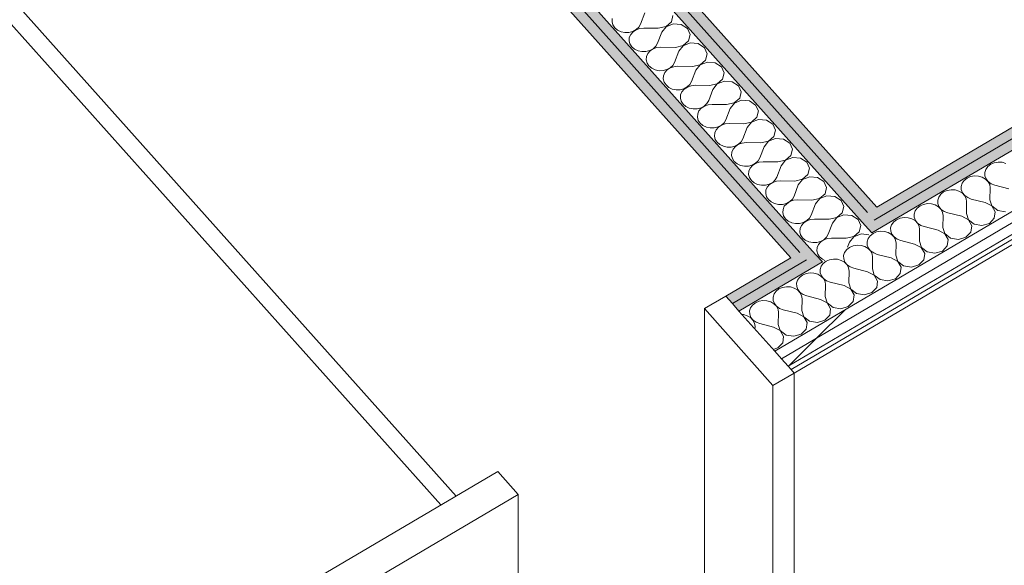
# Model space of a CAD drawing. Header units: millimetres. Extents: x -36631 to 27388, y -24993 to 6945.
# Tile 172 of 256: x 3291 to 4491, y -13480 to -12815. Entities that reach past the tile are written whole.
import ezdxf

# ---------------------------------------------------------------- set-up
doc = ezdxf.new("R2010")
doc.units = ezdxf.units.MM
doc.header["$MEASUREMENT"] = 0
doc.linetypes.add('Wipeout_Contour', pattern=[1000, 0, -1000])
for name, color, linetype in [('Nuevo_08_E_Envans secs', 7, 'Continuous'), ('Nuevo_14_PAV_Soft Light Grey 0554', 7, 'Continuous'), ('Nuevo_Puertas Archicad', 7, 'Continuous')]:
    doc.layers.add(name, color=color, linetype=linetype)
for name, color, linetype, lineweight in [('Nuevo_08_E_Envans secs_Pluma_Nº__1', 7, 'Continuous', 5), ('Nuevo_08_E_Envans secs_Pluma_Nº__47', 7, 'Continuous', 20), ('Nuevo_14_PAV_Soft Light Grey 0554_Pluma_Nº__89', 7, 'Continuous', 5), ('Nuevo_Puertas Archicad_Pluma_Nº__1', 7, 'Continuous', 5)]:
    doc.layers.add(name, color=color, linetype=linetype, lineweight=lineweight)
for name, color, linetype, lineweight, true_color in [('Nuevo_08_E_Envans secs_Pluma_Nº__102', 7, 'Continuous', 5, 0xcccccc), ('Nuevo_08_E_Envans secs_Pluma_Nº__171', 171, 'Continuous', 13, 0xaaaaff), ('Nuevo_08_E_Envans secs_Pluma_Nº__177', 7, 'Continuous', 15, 0xf7e046), ('Nuevo_08_E_Envans secs_Pluma_Nº__79', 7, 'Continuous', 5, 0xaaffd5), ('Nuevo_Puertas Archicad_Pluma_Nº__3', 7, 'Continuous', 5, 0xa4a4a4)]:
    doc.layers.add(name, color=color, linetype=linetype, lineweight=lineweight, true_color=true_color)
pattern_1 = [(45, (0, 0), (-183.8478, 183.8478), [195, -65]), (45, (7e-14, 183.85), (-183.8478, 183.8478), [195, -65])]

# ---------------------------------------------------------------- blocks, each defined once
blk = doc.blocks.new('*X159')
at = {"layer": 'Nuevo_08_E_Envans secs_Pluma_Nº__102', "color": 254, "linetype": 'Continuous', "lineweight": 5, "true_color": 0xcccccc}
for p, q in [((4471.2, -12993.7), (4468.8, -12997.2)), ((4474.8, -12991), (4471.2, -12993.7)), ((4479.1, -12989.1), (4474.8, -12991)), ((4483.8, -12988.3), (4479.1, -12989.1)), ((4488.7, -12988.5), (4483.8, -12988.3)), ((4493.3, -12989.9), (4488.7, -12988.5)), ((4450.4, -13006), (4446.1, -13007.9)), ((4455.2, -13005.2), (4450.4, -13006)), ((4460.1, -13005.4), (4455.2, -13005.2)), ((4464.6, -13006.8), (4460.1, -13005.4)), ((4468.6, -13009.1), (4464.6, -13006.8)), ((4468.8, -12997.2), (4467.6, -13001)), ((4467.6, -13001), (4467.7, -13005)), ((4467.7, -13005), (4469.1, -13008.8)), ((4440.1, -13014), (4438.9, -13017.9)), ((4438.9, -13017.9), (4439, -13021.9)), ((4442.6, -13010.6), (4440.1, -13014)), ((4446.1, -13007.9), (4442.6, -13010.6)), ((4471.7, -13012.2), (4468.6, -13009.1)), ((4469.1, -13008.8), (4471.8, -13012.1)), ((4473.6, -13015.8), (4471.7, -13012.2)), ((4471.8, -13012.1), (4475.5, -13014.7)), ((4474.2, -13019.8), (4473.6, -13015.8)), ((4475.5, -13014.7), (4479.9, -13016.4)), ((4496.8, -13020.7), (4479.9, -13016.4)), ((4411.5, -13030.9), (4410.2, -13034.8)), ((4413.9, -13027.5), (4411.5, -13030.9)), ((4417.4, -13024.7), (4413.9, -13027.5)), ((4421.8, -13022.9), (4417.4, -13024.7)), ((4426.5, -13022), (4421.8, -13022.9)), ((4431.4, -13022.3), (4426.5, -13022)), ((4436, -13023.6), (4431.4, -13022.3)), ((4440, -13025.9), (4436, -13023.6)), ((4439, -13021.9), (4440.5, -13025.7)), ((4443, -13029), (4440, -13025.9)), ((4440.5, -13025.7), (4443.1, -13029)), ((4444.9, -13032.7), (4443, -13029)), ((4443.1, -13029), (4446.8, -13031.6)), ((4446.8, -13031.6), (4451.2, -13033.3)), ((4473.9, -13034.2), (4474.2, -13019.8)), ((4388.8, -13041.6), (4385.3, -13044.4)), ((4393.1, -13039.8), (4388.8, -13041.6)), ((4397.9, -13038.9), (4393.1, -13039.8)), ((4402.7, -13039.2), (4397.9, -13038.9)), ((4407.3, -13040.5), (4402.7, -13039.2)), ((4411.3, -13042.8), (4407.3, -13040.5)), ((4410.2, -13034.8), (4410.4, -13038.7)), ((4410.4, -13038.7), (4411.8, -13042.5)), ((4414.4, -13045.9), (4411.3, -13042.8)), ((4411.8, -13042.5), (4414.5, -13045.9)), ((4445.5, -13036.7), (4444.9, -13032.7)), ((4445.2, -13051), (4445.5, -13036.7)), ((4468.1, -13037.5), (4451.2, -13033.3)), ((4476.2, -13041.8), (4468.1, -13037.5)), ((4473.9, -13034.2), (4476.3, -13041.8)), ((4480.3, -13049), (4476.2, -13041.8)), ((4476.3, -13041.8), (4483.4, -13047.2)), ((4382.8, -13047.8), (4381.6, -13051.7)), ((4381.6, -13051.7), (4381.7, -13055.6)), ((4381.7, -13055.6), (4383.1, -13059.4)), ((4385.3, -13044.4), (4382.8, -13047.8)), ((4416.2, -13049.6), (4414.4, -13045.9)), ((4414.5, -13045.9), (4418.2, -13048.5)), ((4416.8, -13053.5), (4416.2, -13049.6)), ((4416.5, -13067.9), (4416.8, -13053.5)), ((4418.2, -13048.5), (4422.6, -13050.2)), ((4439.5, -13054.4), (4422.6, -13050.2)), ((4447.6, -13058.7), (4439.5, -13054.4)), ((4445.2, -13051), (4447.7, -13058.7)), ((4479.2, -13056.8), (4480.3, -13049)), ((4483.4, -13047.2), (4492.8, -13048.8)), ((4354.1, -13064.7), (4352.9, -13068.5)), ((4356.6, -13061.3), (4354.1, -13064.7)), ((4360.1, -13058.5), (4356.6, -13061.3)), ((4364.4, -13056.6), (4360.1, -13058.5)), ((4369.2, -13055.8), (4364.4, -13056.6)), ((4374.1, -13056.1), (4369.2, -13055.8)), ((4378.7, -13057.4), (4374.1, -13056.1)), ((4382.6, -13059.7), (4378.7, -13057.4)), ((4385.7, -13062.8), (4382.6, -13059.7)), ((4383.1, -13059.4), (4385.8, -13062.7)), ((4387.6, -13066.5), (4385.7, -13062.8)), ((4385.8, -13062.7), (4389.5, -13065.4)), ((4388.2, -13070.4), (4387.6, -13066.5)), ((4389.5, -13065.4), (4393.9, -13067)), ((4410.8, -13071.3), (4393.9, -13067)), ((4451.7, -13065.8), (4447.6, -13058.7)), ((4447.7, -13058.7), (4454.7, -13064.1)), ((4450.6, -13073.7), (4451.7, -13065.8)), ((4454.7, -13064.1), (4464.2, -13065.6)), ((4464.2, -13065.6), (4473.2, -13063)), ((4473.2, -13063), (4479.2, -13056.8)), ((4327.9, -13078.1), (4325.5, -13081.6)), ((4331.5, -13075.4), (4327.9, -13078.1)), ((4335.8, -13073.5), (4331.5, -13075.4)), ((4340.5, -13072.7), (4335.8, -13073.5)), ((4345.4, -13073), (4340.5, -13072.7)), ((4350, -13074.3), (4345.4, -13073)), ((4354, -13076.6), (4350, -13074.3)), ((4352.9, -13068.5), (4353, -13072.5)), ((4353, -13072.5), (4354.5, -13076.3)), ((4357, -13079.7), (4354, -13076.6)), ((4354.5, -13076.3), (4357.2, -13079.6)), ((4358.9, -13083.4), (4357, -13079.7)), ((4357.2, -13079.6), (4360.8, -13082.2)), ((4387.9, -13084.8), (4388.2, -13070.4)), ((4418.9, -13075.6), (4410.8, -13071.3)), ((4416.5, -13067.9), (4419, -13075.5)), ((4423, -13082.7), (4418.9, -13075.6)), ((4419, -13075.5), (4426, -13080.9)), ((4444.6, -13079.8), (4450.6, -13073.7)), ((4307.1, -13090.4), (4302.8, -13092.3)), ((4311.9, -13089.6), (4307.1, -13090.4)), ((4316.8, -13089.8), (4311.9, -13089.6)), ((4321.4, -13091.2), (4316.8, -13089.8)), ((4325.3, -13093.5), (4321.4, -13091.2)), ((4325.5, -13081.6), (4324.3, -13085.4)), ((4324.3, -13085.4), (4324.4, -13089.4)), ((4324.4, -13089.4), (4325.8, -13093.2)), ((4359.5, -13087.3), (4358.9, -13083.4)), ((4359.2, -13101.7), (4359.5, -13087.3)), ((4360.8, -13082.2), (4365.3, -13083.9)), ((4382.1, -13088.2), (4365.3, -13083.9)), ((4390.2, -13092.5), (4382.1, -13088.2)), ((4387.9, -13084.8), (4390.4, -13092.4)), ((4415.9, -13096.7), (4421.9, -13090.5)), ((4421.9, -13090.5), (4423, -13082.7)), ((4426, -13080.9), (4435.5, -13082.5)), ((4435.5, -13082.5), (4444.6, -13079.8)), ((4296.8, -13098.5), (4295.6, -13102.3)), ((4295.6, -13102.3), (4295.7, -13106.3)), ((4299.3, -13095), (4296.8, -13098.5)), ((4302.8, -13092.3), (4299.3, -13095)), ((4328.4, -13096.6), (4325.3, -13093.5)), ((4325.8, -13093.2), (4328.5, -13096.5)), ((4330.3, -13100.2), (4328.4, -13096.6)), ((4328.5, -13096.5), (4332.2, -13099.1)), ((4330.9, -13104.2), (4330.3, -13100.2)), ((4332.2, -13099.1), (4336.6, -13100.8)), ((4353.5, -13105.1), (4336.6, -13100.8)), ((4359.2, -13101.7), (4361.7, -13109.3)), ((4394.4, -13099.6), (4390.2, -13092.5)), ((4390.4, -13092.4), (4397.4, -13097.8)), ((4393.3, -13107.4), (4394.4, -13099.6)), ((4397.4, -13097.8), (4406.8, -13099.4)), ((4406.8, -13099.4), (4415.9, -13096.7)), ((4268.2, -13115.3), (4266.9, -13119.2)), ((4270.6, -13111.9), (4268.2, -13115.3)), ((4274.1, -13109.2), (4270.6, -13111.9)), ((4278.5, -13107.3), (4274.1, -13109.2)), ((4283.2, -13106.5), (4278.5, -13107.3)), ((4288.1, -13106.7), (4283.2, -13106.5)), ((4292.7, -13108.1), (4288.1, -13106.7)), ((4296.7, -13110.4), (4292.7, -13108.1)), ((4295.7, -13106.3), (4297.2, -13110.1)), ((4299.7, -13113.5), (4296.7, -13110.4)), ((4297.2, -13110.1), (4299.8, -13113.4)), ((4301.6, -13117.1), (4299.7, -13113.5)), ((4299.8, -13113.4), (4303.5, -13116)), ((4330.6, -13118.6), (4330.9, -13104.2)), ((4361.6, -13109.4), (4353.5, -13105.1)), ((4365.7, -13116.5), (4361.6, -13109.4)), ((4361.7, -13109.3), (4368.7, -13114.7)), ((4368.7, -13114.7), (4378.2, -13116.3)), ((4378.2, -13116.3), (4387.3, -13113.6)), ((4387.3, -13113.6), (4393.3, -13107.4)), ((4245.5, -13126), (4242, -13128.8)), ((4249.8, -13124.2), (4245.5, -13126)), ((4254.6, -13123.3), (4249.8, -13124.2)), ((4259.4, -13123.6), (4254.6, -13123.3)), ((4264, -13124.9), (4259.4, -13123.6)), ((4268, -13127.2), (4264, -13124.9)), ((4266.9, -13119.2), (4267.1, -13123.2)), ((4267.1, -13123.2), (4268.5, -13127)), ((4271.1, -13130.3), (4268, -13127.2)), ((4268.5, -13127), (4271.2, -13130.3)), ((4302.2, -13121.1), (4301.6, -13117.1)), ((4301.9, -13135.5), (4302.2, -13121.1)), ((4303.5, -13116), (4307.9, -13117.7)), ((4324.8, -13122), (4307.9, -13117.7)), ((4332.9, -13126.3), (4324.8, -13122)), ((4330.6, -13118.6), (4333, -13126.2)), ((4337, -13133.4), (4332.9, -13126.3)), ((4333, -13126.2), (4340.1, -13131.6)), ((4358.6, -13130.5), (4364.6, -13124.3)), ((4364.6, -13124.3), (4365.7, -13116.5)), ((4239.5, -13132.2), (4238.3, -13136.1)), ((4238.3, -13136.1), (4238.4, -13140)), ((4242, -13128.8), (4239.5, -13132.2)), ((4273, -13134), (4271.1, -13130.3)), ((4271.2, -13130.3), (4274.9, -13132.9)), ((4273.5, -13138), (4273, -13134)), ((4273.2, -13152.3), (4273.5, -13138)), ((4274.9, -13132.9), (4279.3, -13134.6)), ((4296.2, -13138.8), (4279.3, -13134.6)), ((4304.3, -13143.1), (4296.2, -13138.8)), ((4301.9, -13135.5), (4304.4, -13143.1)), ((4335.9, -13141.2), (4337, -13133.4)), ((4340.1, -13131.6), (4349.5, -13133.2)), ((4349.5, -13133.2), (4358.6, -13130.5)), ((4210.8, -13149.1), (4209.6, -13153)), ((4213.3, -13145.7), (4210.8, -13149.1)), ((4216.8, -13142.9), (4213.3, -13145.7)), ((4221.1, -13141.1), (4216.8, -13142.9)), ((4225.9, -13140.2), (4221.1, -13141.1)), ((4230.8, -13140.5), (4225.9, -13140.2)), ((4235.4, -13141.8), (4230.8, -13140.5)), ((4239.4, -13144.1), (4235.4, -13141.8)), ((4238.4, -13140), (4239.9, -13143.8)), ((4242.4, -13147.2), (4239.4, -13144.1)), ((4239.9, -13143.8), (4242.5, -13147.2)), ((4244.3, -13150.9), (4242.4, -13147.2)), ((4242.5, -13147.2), (4246.2, -13149.8)), ((4244.9, -13154.8), (4244.3, -13150.9)), ((4246.2, -13149.8), (4250.6, -13151.5)), ((4267.5, -13155.7), (4250.6, -13151.5)), ((4308.4, -13150.3), (4304.3, -13143.1)), ((4304.4, -13143.1), (4311.4, -13148.5)), ((4307.3, -13158.1), (4308.4, -13150.3)), ((4311.4, -13148.5), (4320.9, -13150.1)), ((4320.9, -13150.1), (4330, -13147.4)), ((4330, -13147.4), (4335.9, -13141.2)), ((4184.7, -13162.6), (4182.2, -13166)), ((4188.2, -13159.8), (4184.7, -13162.6)), ((4192.5, -13158), (4188.2, -13159.8)), ((4197.3, -13157.1), (4192.5, -13158)), ((4202.1, -13157.4), (4197.3, -13157.1)), ((4206.7, -13158.7), (4202.1, -13157.4)), ((4210.7, -13161), (4206.7, -13158.7)), ((4209.6, -13153), (4209.7, -13156.9)), ((4209.7, -13156.9), (4211.2, -13160.7)), ((4213.7, -13164.1), (4210.7, -13161)), ((4211.2, -13160.7), (4213.9, -13164)), ((4244.6, -13169.2), (4244.9, -13154.8)), ((4275.6, -13160), (4267.5, -13155.7)), ((4273.2, -13152.3), (4275.7, -13160)), ((4279.7, -13167.1), (4275.6, -13160)), ((4275.7, -13160), (4282.7, -13165.4)), ((4301.3, -13164.3), (4307.3, -13158.1)), ((4173.5, -13174.3), (4171.9, -13174.2)), ((4178.1, -13175.6), (4173.5, -13174.3)), ((4182, -13177.9), (4178.1, -13175.6)), ((4182.2, -13166), (4181, -13169.8)), ((4181, -13169.8), (4181.1, -13173.8)), ((4181.1, -13173.8), (4182.5, -13177.6)), ((4215.6, -13167.8), (4213.7, -13164.1)), ((4213.9, -13164), (4217.5, -13166.7)), ((4216.2, -13171.7), (4215.6, -13167.8)), ((4215.9, -13186.1), (4216.2, -13171.7)), ((4217.5, -13166.7), (4222, -13168.3)), ((4238.8, -13172.6), (4222, -13168.3)), ((4246.9, -13176.9), (4238.8, -13172.6)), ((4244.6, -13169.2), (4247.1, -13176.8)), ((4272.6, -13181.1), (4278.6, -13175)), ((4278.6, -13175), (4279.7, -13167.1)), ((4282.7, -13165.4), (4292.2, -13167)), ((4292.2, -13167), (4301.3, -13164.3)), ((4185.1, -13181), (4182, -13177.9)), ((4182.5, -13177.6), (4185.2, -13180.9)), ((4187, -13184.7), (4185.1, -13181)), ((4185.2, -13180.9), (4188.9, -13183.5)), ((4187.6, -13188.6), (4187, -13184.7)), ((4188.9, -13183.5), (4193.3, -13185.2)), ((4210.2, -13189.5), (4193.3, -13185.2)), ((4215.9, -13186.1), (4218.4, -13193.7)), ((4251.1, -13184), (4246.9, -13176.9)), ((4247.1, -13176.8), (4254.1, -13182.2)), ((4250, -13191.8), (4251.1, -13184)), ((4254.1, -13182.2), (4263.6, -13183.8)), ((4263.6, -13183.8), (4272.6, -13181.1)), ((4187.5, -13191.8), (4187.6, -13188.6)), ((4218.3, -13193.8), (4210.2, -13189.5)), ((4222.4, -13200.9), (4218.3, -13193.8)), ((4218.4, -13193.7), (4225.4, -13199.1)), ((4225.4, -13199.1), (4234.9, -13200.7)), ((4234.9, -13200.7), (4244, -13198)), ((4244, -13198), (4250, -13191.8)), ((4215.3, -13214.9), (4221.3, -13208.7)), ((4221.3, -13208.7), (4222.4, -13200.9)), ((4209.6, -13216.6), (4215.3, -13214.9))]:
    blk.add_line(p, q, dxfattribs=at)
blk = doc.blocks.new('Elem Sección_151_1')
at = {"layer": 'Nuevo_08_E_Envans secs_Pluma_Nº__79', "linetype": 'Continuous', "lineweight": 5, "true_color": 0xaaffd5}
for points in [[(4332.9, -13058.9), (4321.7, -13065.5), (4329.8, -13074.6), (5347.8, -12474.9), (5339.7, -12465.8)], [(4324.8, -13049.8), (4332.9, -13058.9), (5339.7, -12465.8), (5331.6, -12456.7)], [(4242.3, -13098.5), (4151.9, -13151.7), (4160, -13160.8), (4250.4, -13107.5)], [(4160, -13160.8), (4168, -13169.9), (4269.7, -13110), (4261.5, -13100.9), (4250.4, -13107.5)]]:
    blk.add_hatch(color=121, dxfattribs=at).paths.add_polyline_path(points)
at = {"layer": 'Nuevo_08_E_Envans secs', "lineweight": 0}
blk.add_blockref('*X159', (0, 0), dxfattribs=at)
at = {"color": 254, "linetype": 'Wipeout_Contour', "lineweight": 0, "ltscale": 55039.860987}
blk.add_wipeout([(4211.6, -13218.9), (4219.7, -13228), (5399.4, -12533), (5391.3, -12523.9)], dxfattribs=at).dxf.layer = 'Nuevo_08_E_Envans secs'
at = {"layer": 'Nuevo_08_E_Envans secs_Pluma_Nº__177', "linetype": 'Continuous', "lineweight": 15, "true_color": 0xf7e046}
h = blk.add_hatch(dxfattribs=at)
h.set_pattern_fill('Panellat_HPL_0001', color=53, style=0, pattern_type=2)
h.set_pattern_definition(pattern_1)
h.paths.add_polyline_path([(4211.6, -13218.9), (4219.7, -13228), (5399.4, -12533), (5391.3, -12523.9)])
at = {"color": 254, "linetype": 'Wipeout_Contour', "lineweight": 0, "ltscale": 55085.216825}
blk.add_wipeout([(4219.7, -13228), (4227.8, -13237.1), (5407.5, -12542.1), (5399.4, -12533)], dxfattribs=at).dxf.layer = 'Nuevo_08_E_Envans secs'
at = {"layer": 'Nuevo_08_E_Envans secs_Pluma_Nº__177', "linetype": 'Continuous', "lineweight": 15, "true_color": 0xf7e046}
h = blk.add_hatch(dxfattribs=at)
h.set_pattern_fill('Panellat_HPL_0001', color=53, style=0, pattern_type=2)
h.set_pattern_definition(pattern_1)
h.paths.add_polyline_path([(4219.7, -13228), (4227.8, -13237.1), (5407.5, -12542.1), (5399.4, -12533)])
at = {"color": 254, "linetype": 'Wipeout_Contour', "lineweight": 0, "ltscale": 55139.30198}
blk.add_wipeout([(4231.5, -13241.3), (4235.2, -13245.5), (5415, -12550.5), (5411.2, -12546.3)], dxfattribs=at).dxf.layer = 'Nuevo_08_E_Envans secs'
at = {"layer": 'Nuevo_08_E_Envans secs_Pluma_Nº__171', "linetype": 'Continuous', "lineweight": 13, "true_color": 0xaaaaff}
h = blk.add_hatch(dxfattribs=at)
h.set_pattern_fill('Panellat_HPL_0001', color=161, style=0, pattern_type=2)
h.set_pattern_definition(pattern_1)
h.paths.add_polyline_path([(4231.5, -13241.3), (4235.2, -13245.5), (5415, -12550.5), (5411.2, -12546.3)])
at = {"layer": 'Nuevo_08_E_Envans secs_Pluma_Nº__1', "color": 7, "linetype": 'Continuous', "lineweight": 5}
for p, q in [((5339.7, -12465.8), (4332.9, -13058.9)), ((5331.6, -12456.7), (4336, -13043.2)), ((5347.8, -12474.9), (4329.8, -13074.6)), ((5391.3, -12523.9), (4211.6, -13218.9)), ((5399.4, -12533), (4219.7, -13228)), ((5407.5, -12542.1), (4227.8, -13237.1)), ((5411.2, -12546.3), (4231.5, -13241.3)), ((5415, -12550.5), (4235.2, -13245.5)), ((4231.1, -13105), (4151.9, -13151.7)), ((4250.4, -13107.5), (4160, -13160.8)), ((4269.7, -13110), (4168, -13169.9))]:
    blk.add_line(p, q, dxfattribs=at)
blk = doc.blocks.new('Elem Sección_246_1')
at = {"layer": 'Nuevo_Puertas Archicad', "linetype": 'Continuous', "lineweight": 0, "true_color": 0xffffff}
h = blk.add_hatch(dxfattribs=at)
h.set_pattern_fill('Hormigón_en_Masa_0001', style=0, pattern_type=2)
h.set_pattern_definition([(0, (0, 0), (0, 779.423), [48.75, -401.25]), (0, (225, 389.7), (0, 779.423), [48.75, -401.25]), (60, (0, 0), (-675, 389.71), [48.75, -401.25]), (60, (450, 0), (-675, 389.71), [48.75, -401.25]), (120, (48.75, 0), (675, 389.71), [48.75, -401.25]), (120, (498.75, 0), (675, 389.71), [48.75, -401.25]), (0, (0, 75), (0, 150), [0, -150, 0, -225]), (45, (75, 75), (-106.066, 106.066), [0, -112.5, 0, -187.5])])
h.paths.add_polyline_path([(3874.2, -13365.4), (3152, -13790.8), (3176.9, -13818.8), (3899.1, -13393.4)])
at = {"layer": 'Nuevo_Puertas Archicad_Pluma_Nº__1', "color": 7, "linetype": 'Continuous', "lineweight": 5}
for p, q in [((4151.9, -13151.7), (4126.1, -13166.9)), ((4126.1, -13166.9), (4209.4, -13260.7)), ((4235.2, -13245.5), (4209.4, -13260.7)), ((3874.2, -13365.4), (3152, -13790.8)), ((3874.2, -13365.4), (3899.1, -13393.4)), ((3899.1, -13393.4), (3176.9, -13818.8)), ((3403.9, -13592.4), (3378.1, -13607.6)), ((3403.9, -13592.4), (3430, -13621.8)), ((3430, -13621.8), (3404.2, -13636.9)), ((3461.1, -13656.7), (3435.3, -13671.9)), ((3461.1, -13656.7), (3487.2, -13686.1)), ((3487.2, -13686.1), (3461.4, -13701.3)), ((3152, -13790.8), (3176.9, -13818.8))]:
    blk.add_line(p, q, dxfattribs=at)
at = {"layer": 'Nuevo_Puertas Archicad_Pluma_Nº__1', "color": 7, "linetype": 'Continuous', "lineweight": 5, "flags": 128}
for points in [[(4151.9, -13151.7), (4160, -13160.8), (4168, -13169.9), (4211.6, -13218.9), (4219.7, -13228), (4227.8, -13237.1), (4231.5, -13241.3), (4235.2, -13245.5)], [(3378.1, -13607.6), (3386.2, -13616.7), (3394.3, -13625.7), (3404.2, -13636.9)], [(3435.3, -13671.9), (3437.8, -13674.7), (3445.9, -13683.8), (3454, -13692.9), (3457.7, -13697.1), (3461.4, -13701.3)]]:
    blk.add_lwpolyline(points, dxfattribs=at)
at = {"layer": 'Nuevo_Puertas Archicad_Pluma_Nº__3', "color": 253, "linetype": 'Continuous', "lineweight": 5, "true_color": 0xa4a4a4}
for p, q in [((4126.1, -13912.7), (4126.1, -13166.9)), ((4235.2, -13245.5), (4235.2, -13991.3)), ((4209.4, -14006.5), (4209.4, -13260.7)), ((3899.1, -14140.1), (3899.1, -13393.4)), ((3430, -13627.1), (3430, -13621.8)), ((3404.2, -13636.9), (3404.2, -13642.3)), ((3487.2, -13686.1), (3487.2, -14431.9)), ((3847.5, -13694.9), (3856.1, -13688.6)), ((3856.1, -13688.6), (3864.7, -13684.7)), ((3860.8, -13693.9), (3869.4, -13690)), ((3864.7, -13684.7), (3871, -13684.3)), ((3869.4, -13690), (3875.7, -13689.5)), ((3871, -13684.3), (3875.7, -13689.5)), ((3875.7, -13689.5), (3878, -13692.6)), ((3461.4, -14447.1), (3461.4, -13701.3)), ((3838.9, -13707.6), (3841.2, -13701.8)), ((3841.2, -13701.8), (3847.5, -13694.9)), ((3845.9, -13707.1), (3852.2, -13700.1)), ((3852.2, -13700.1), (3860.8, -13693.9)), ((3855.6, -13704.2), (3857.8, -13701.8)), ((3857.8, -13701.8), (3860.8, -13699.6)), ((3860.8, -13699.6), (3863.8, -13698.3)), ((3863.8, -13698.3), (3866, -13698.1)), ((3866, -13698.1), (3876.4, -13711.8)), ((3875.7, -13698.4), (3870.5, -13704.1)), ((3878, -13692.6), (3875.7, -13698.4)), ((3841.2, -13710.7), (3838.9, -13707.6)), ((3841.2, -13710.7), (3845.9, -13715.9)), ((3843.6, -13712.9), (3845.9, -13707.1)), ((3845.9, -13715.9), (3843.6, -13712.9)), ((3852.2, -13715.5), (3845.9, -13715.9)), ((3859.3, -13712.3), (3852.2, -13715.5)), ((3854.8, -13706.3), (3855.6, -13704.2)), ((3855.6, -13707.3), (3854.8, -13706.3)), ((3855.6, -13707.3), (3863.8, -13718.2)), ((3876.4, -13711.8), (3884.1, -13725.8)), ((3863.8, -13718.2), (3869.9, -13729.3)), ((3884.1, -13725.8), (3886.8, -13736.4)), ((3847.5, -13743.6), (3856.1, -13737.4)), ((3856.1, -13737.4), (3864.7, -13733.5)), ((3860.8, -13742.6), (3869.4, -13738.8)), ((3864.7, -13733.5), (3870.9, -13733.1)), ((3869.4, -13738.8), (3872.1, -13738.6)), ((3869.9, -13729.3), (3872.1, -13737.6)), ((3872.1, -13759.8), (3872.1, -13737.6)), ((3886.8, -13758.6), (3886.8, -13736.4)), ((3838.9, -13756.4), (3841.2, -13750.6)), ((3841.2, -13750.6), (3847.5, -13743.6)), ((3845.9, -13755.8), (3852.2, -13748.9)), ((3852.2, -13748.9), (3860.8, -13742.6)), ((3855.6, -13753), (3857.8, -13750.6)), ((3857.8, -13750.6), (3860.8, -13748.4)), ((3860.8, -13748.4), (3863.8, -13747)), ((3863.8, -13747), (3866, -13746.9)), ((3866, -13746.9), (3872.1, -13752.5)), ((3872.1, -13751.2), (3871.4, -13751.9)), ((3841.2, -13759.5), (3838.9, -13756.4)), ((3841.2, -13759.5), (3845.9, -13764.7)), ((3843.6, -13761.6), (3845.9, -13755.8)), ((3845.9, -13764.7), (3843.6, -13761.6)), ((3860.3, -13760.6), (3852.2, -13764.3)), ((3854.8, -13755.1), (3855.6, -13753)), ((3855.6, -13756.1), (3854.8, -13755.1)), ((3855.6, -13756.1), (3866, -13765.9)), ((3870.7, -13759.8), (3872.1, -13757.7)), ((3883.2, -13766.3), (3886.2, -13761.7)), ((3852.2, -13764.3), (3845.9, -13764.7)), ((3866, -13765.9), (3873.6, -13769)), ((3877.2, -13769.8), (3873.6, -13769)), ((3880.7, -13768.8), (3877.2, -13769.8)), ((3883.2, -13766.3), (3880.7, -13768.8)), ((3152, -13790.8), (3152, -13838.8)), ((3710, -13792.5), (3487.2, -13923.8)), ((3710, -13792.5), (3710, -13823.6)), ((3176.9, -13818.8), (3176.9, -13824.2)), ((4126.2, -13913.8), (4191.1, -13986.7)), ((3487.2, -14382.7), (3899.1, -14140.1))]:
    blk.add_line(p, q, dxfattribs=at)
blk = doc.blocks.new('*X296')
at = {"layer": 'Nuevo_08_E_Envans secs_Pluma_Nº__102', "color": 254, "linetype": 'Continuous', "lineweight": 5, "true_color": 0xcccccc}
for p, q in [((4013.6, -12813.1), (4013.3, -12817.1)), ((4053.1, -12806.5), (4047.9, -12820.2)), ((4085.7, -12817.3), (4087.6, -12809.6)), ((4013.3, -12817.1), (4014.4, -12821)), ((4014.4, -12821), (4016.7, -12824.5)), ((4016.7, -12824.5), (4020.1, -12827.3)), ((4020.1, -12827.3), (4024.3, -12829.3)), ((4038.5, -12829), (4042.6, -12826.8)), ((4042.7, -12826.9), (4038.9, -12829.4)), ((4042.6, -12826.8), (4045.8, -12823.8)), ((4047.2, -12825.4), (4042.7, -12826.9)), ((4045.8, -12823.8), (4047.9, -12820.2)), ((4052, -12824.9), (4047.2, -12825.4)), ((4069.7, -12825.1), (4052, -12824.9)), ((4069.7, -12825.1), (4079.1, -12823.1)), ((4079.1, -12823.2), (4073.9, -12829.8)), ((4079.1, -12823.1), (4085.7, -12817.3)), ((4087.9, -12819.8), (4079.1, -12823.2)), ((4097.5, -12820.7), (4087.9, -12819.8)), ((4105.1, -12825.5), (4097.5, -12820.7)), ((4108.4, -12832.9), (4105.1, -12825.5)), ((4024.3, -12829.3), (4029, -12830.3)), ((4029, -12830.3), (4033.9, -12830.2)), ((4033.9, -12830.2), (4038.5, -12829)), ((4034.4, -12836.4), (4034.1, -12840.4)), ((4036.1, -12832.7), (4034.4, -12836.4)), ((4038.9, -12829.4), (4036.1, -12832.7)), ((4073.9, -12829.8), (4068.7, -12843.5)), ((4106.5, -12840.6), (4108.4, -12832.9)), ((4034.1, -12840.4), (4035.2, -12844.3)), ((4035.2, -12844.3), (4037.5, -12847.8)), ((4037.5, -12847.8), (4040.9, -12850.6)), ((4040.9, -12850.6), (4045.1, -12852.6)), ((4059.3, -12852.3), (4063.4, -12850.1)), ((4063.5, -12850.2), (4059.7, -12852.7)), ((4063.4, -12850.1), (4066.6, -12847.1)), ((4068, -12848.7), (4063.5, -12850.2)), ((4066.6, -12847.1), (4068.7, -12843.5)), ((4072.8, -12848.2), (4068, -12848.7)), ((4090.5, -12848.4), (4072.8, -12848.2)), ((4090.5, -12848.4), (4099.9, -12846.3)), ((4099.9, -12846.4), (4094.7, -12853)), ((4099.9, -12846.3), (4106.5, -12840.6)), ((4108.7, -12843.1), (4099.9, -12846.4)), ((4118.3, -12843.9), (4108.7, -12843.1)), ((4125.9, -12848.8), (4118.3, -12843.9)), ((4129.2, -12856.2), (4125.9, -12848.8)), ((4045.1, -12852.6), (4049.8, -12853.6)), ((4049.8, -12853.6), (4054.7, -12853.5)), ((4054.7, -12853.5), (4059.3, -12852.3)), ((4055.3, -12859.7), (4054.9, -12863.7)), ((4054.9, -12863.7), (4056, -12867.5)), ((4056.9, -12855.9), (4055.3, -12859.7)), ((4059.7, -12852.7), (4056.9, -12855.9)), ((4094.7, -12853), (4089.5, -12866.8)), ((4127.3, -12863.9), (4129.2, -12856.2)), ((4056, -12867.5), (4058.3, -12871)), ((4058.3, -12871), (4061.7, -12873.9)), ((4061.7, -12873.9), (4065.9, -12875.9)), ((4075.5, -12876.8), (4080.1, -12875.6)), ((4080.1, -12875.6), (4084.2, -12873.4)), ((4084.3, -12873.5), (4080.5, -12876)), ((4084.2, -12873.4), (4087.4, -12870.4)), ((4088.8, -12872), (4084.3, -12873.5)), ((4087.4, -12870.4), (4089.5, -12866.8)), ((4093.7, -12871.5), (4088.8, -12872)), ((4111.3, -12871.7), (4093.7, -12871.5)), ((4111.3, -12871.7), (4120.7, -12869.6)), ((4120.8, -12869.7), (4115.5, -12876.3)), ((4120.7, -12869.6), (4127.3, -12863.9)), ((4129.5, -12866.4), (4120.8, -12869.7)), ((4139.1, -12867.2), (4129.5, -12866.4)), ((4146.7, -12872.1), (4139.1, -12867.2)), ((4150, -12879.5), (4146.7, -12872.1)), ((4065.9, -12875.9), (4070.6, -12876.9)), ((4070.6, -12876.9), (4075.5, -12876.8)), ((4076.1, -12883), (4075.8, -12886.9)), ((4075.8, -12886.9), (4076.8, -12890.8)), ((4077.7, -12879.2), (4076.1, -12883)), ((4080.5, -12876), (4077.7, -12879.2)), ((4115.5, -12876.3), (4110.3, -12890.1)), ((4141.5, -12892.9), (4148.1, -12887.2)), ((4148.1, -12887.2), (4150, -12879.5)), ((4076.8, -12890.8), (4079.1, -12894.3)), ((4079.1, -12894.3), (4082.5, -12897.2)), ((4082.5, -12897.2), (4086.7, -12899.2)), ((4086.7, -12899.2), (4091.4, -12900.2)), ((4096.3, -12900.1), (4101, -12898.9)), ((4101.3, -12899.3), (4098.5, -12902.5)), ((4101, -12898.9), (4105, -12896.7)), ((4105.1, -12896.8), (4101.3, -12899.3)), ((4105, -12896.7), (4108.2, -12893.7)), ((4109.6, -12895.2), (4105.1, -12896.8)), ((4108.2, -12893.7), (4110.3, -12890.1)), ((4114.5, -12894.7), (4109.6, -12895.2)), ((4132.1, -12895), (4114.5, -12894.7)), ((4136.3, -12899.6), (4131.1, -12913.4)), ((4132.1, -12895), (4141.5, -12892.9)), ((4141.6, -12893), (4136.3, -12899.6)), ((4150.3, -12889.6), (4141.6, -12893)), ((4159.9, -12890.5), (4150.3, -12889.6)), ((4167.5, -12895.4), (4159.9, -12890.5)), ((4170.8, -12902.8), (4167.5, -12895.4)), ((4091.4, -12900.2), (4096.3, -12900.1)), ((4096.9, -12906.3), (4096.6, -12910.2)), ((4096.6, -12910.2), (4097.6, -12914.1)), ((4098.5, -12902.5), (4096.9, -12906.3)), ((4162.3, -12916.2), (4168.9, -12910.5)), ((4168.9, -12910.5), (4170.8, -12902.8)), ((4097.6, -12914.1), (4099.9, -12917.6)), ((4099.9, -12917.6), (4103.3, -12920.5)), ((4103.3, -12920.5), (4107.5, -12922.5)), ((4107.5, -12922.5), (4112.2, -12923.4)), ((4112.2, -12923.4), (4117.1, -12923.3)), ((4117.1, -12923.3), (4121.8, -12922.2)), ((4122.1, -12922.6), (4119.3, -12925.8)), ((4121.8, -12922.2), (4125.8, -12920)), ((4125.9, -12920.1), (4122.1, -12922.6)), ((4125.8, -12920), (4129, -12917)), ((4130.4, -12918.5), (4125.9, -12920.1)), ((4129, -12917), (4131.1, -12913.4)), ((4135.3, -12918), (4130.4, -12918.5)), ((4152.9, -12918.2), (4135.3, -12918)), ((4157.1, -12922.9), (4151.9, -12936.7)), ((4152.9, -12918.2), (4162.3, -12916.2)), ((4162.4, -12916.3), (4157.1, -12922.9)), ((4171.1, -12912.9), (4162.4, -12916.3)), ((4180.7, -12913.8), (4171.1, -12912.9)), ((4188.3, -12918.7), (4180.7, -12913.8)), ((4191.7, -12926), (4188.3, -12918.7)), ((4117.7, -12929.5), (4117.4, -12933.5)), ((4117.4, -12933.5), (4118.4, -12937.4)), ((4119.3, -12925.8), (4117.7, -12929.5)), ((4183.1, -12939.5), (4189.7, -12933.7)), ((4189.7, -12933.7), (4191.7, -12926)), ((4118.4, -12937.4), (4120.7, -12940.9)), ((4120.7, -12940.9), (4124.1, -12943.8)), ((4124.1, -12943.8), (4128.3, -12945.7)), ((4128.3, -12945.7), (4133, -12946.7)), ((4133, -12946.7), (4137.9, -12946.6)), ((4137.9, -12946.6), (4142.6, -12945.4)), ((4142.9, -12945.8), (4140.1, -12949.1)), ((4142.6, -12945.4), (4146.7, -12943.3)), ((4146.7, -12943.3), (4142.9, -12945.8)), ((4146.7, -12943.3), (4149.8, -12940.3)), ((4151.2, -12941.8), (4146.7, -12943.3)), ((4149.8, -12940.3), (4151.9, -12936.7)), ((4156.1, -12941.3), (4151.2, -12941.8)), ((4173.8, -12941.5), (4156.1, -12941.3)), ((4177.9, -12946.2), (4172.7, -12959.9)), ((4173.8, -12941.5), (4183.1, -12939.5)), ((4183.2, -12939.6), (4177.9, -12946.2)), ((4191.9, -12936.2), (4183.2, -12939.6)), ((4201.5, -12937.1), (4191.9, -12936.2)), ((4209.1, -12941.9), (4201.5, -12937.1)), ((4212.5, -12949.3), (4209.1, -12941.9)), ((4138.5, -12952.8), (4138.2, -12956.8)), ((4138.2, -12956.8), (4139.2, -12960.7)), ((4140.1, -12949.1), (4138.5, -12952.8)), ((4203.9, -12962.8), (4210.5, -12957)), ((4212.7, -12959.5), (4204, -12962.9)), ((4210.5, -12957), (4212.5, -12949.3)), ((4222.3, -12960.4), (4212.7, -12959.5)), ((4139.2, -12960.7), (4141.5, -12964.2)), ((4141.5, -12964.2), (4144.9, -12967)), ((4144.9, -12967), (4149.1, -12969)), ((4149.1, -12969), (4153.8, -12970)), ((4153.8, -12970), (4158.7, -12969.9)), ((4158.7, -12969.9), (4163.4, -12968.7)), ((4163.7, -12969.1), (4160.9, -12972.4)), ((4163.4, -12968.7), (4167.5, -12966.5)), ((4167.5, -12966.6), (4163.7, -12969.1)), ((4167.5, -12966.5), (4170.7, -12963.5)), ((4172, -12965.1), (4167.5, -12966.6)), ((4170.7, -12963.5), (4172.7, -12959.9)), ((4176.9, -12964.6), (4172, -12965.1)), ((4194.6, -12964.8), (4176.9, -12964.6)), ((4198.7, -12969.5), (4193.5, -12983.2)), ((4194.6, -12964.8), (4203.9, -12962.8)), ((4204, -12962.9), (4198.7, -12969.5)), ((4229.9, -12965.2), (4222.3, -12960.4)), ((4233.3, -12972.6), (4229.9, -12965.2)), ((4159.3, -12976.1), (4159, -12980.1)), ((4159, -12980.1), (4160, -12984)), ((4160.9, -12972.4), (4159.3, -12976.1)), ((4191.5, -12986.8), (4193.5, -12983.2)), ((4224.7, -12986), (4231.3, -12980.3)), ((4233.5, -12982.8), (4224.8, -12986.1)), ((4231.3, -12980.3), (4233.3, -12972.6)), ((4243.1, -12983.6), (4233.5, -12982.8)), ((4250.7, -12988.5), (4243.1, -12983.6)), ((4160, -12984), (4162.3, -12987.5)), ((4162.3, -12987.5), (4165.7, -12990.3)), ((4165.7, -12990.3), (4169.9, -12992.3)), ((4169.9, -12992.3), (4174.6, -12993.3)), ((4174.6, -12993.3), (4179.5, -12993.2)), ((4179.5, -12993.2), (4184.2, -12992)), ((4181.7, -12995.6), (4180.1, -12999.4)), ((4184.5, -12992.4), (4181.7, -12995.6)), ((4184.2, -12992), (4188.3, -12989.8)), ((4188.3, -12989.9), (4184.5, -12992.4)), ((4188.3, -12989.8), (4191.5, -12986.8)), ((4192.8, -12988.4), (4188.3, -12989.9)), ((4197.7, -12987.9), (4192.8, -12988.4)), ((4215.4, -12988.1), (4197.7, -12987.9)), ((4219.5, -12992.7), (4214.3, -13006.5)), ((4215.4, -12988.1), (4224.7, -12986)), ((4224.8, -12986.1), (4219.5, -12992.7)), ((4254.1, -12995.9), (4250.7, -12988.5)), ((4180.1, -12999.4), (4179.8, -13003.4)), ((4179.8, -13003.4), (4180.8, -13007.2)), ((4180.8, -13007.2), (4183.1, -13010.7)), ((4212.3, -13010.1), (4214.3, -13006.5)), ((4245.5, -13009.3), (4252.1, -13003.6)), ((4254.3, -13006.1), (4245.6, -13009.4)), ((4252.1, -13003.6), (4254.1, -12995.9)), ((4263.9, -13006.9), (4254.3, -13006.1)), ((4271.5, -13011.8), (4263.9, -13006.9)), ((4183.1, -13010.7), (4186.5, -13013.6)), ((4186.5, -13013.6), (4190.7, -13015.6)), ((4190.7, -13015.6), (4195.5, -13016.6)), ((4195.5, -13016.6), (4200.3, -13016.5)), ((4200.3, -13016.5), (4205, -13015.3)), ((4202.5, -13018.9), (4200.9, -13022.7)), ((4205.4, -13015.7), (4202.5, -13018.9)), ((4205, -13015.3), (4209.1, -13013.1)), ((4209.2, -13013.2), (4205.4, -13015.7)), ((4209.1, -13013.1), (4212.3, -13010.1)), ((4213.6, -13011.6), (4209.2, -13013.2)), ((4218.5, -13011.2), (4213.6, -13011.6)), ((4236.2, -13011.4), (4218.5, -13011.2)), ((4240.3, -13016), (4235.1, -13029.8)), ((4236.2, -13011.4), (4245.5, -13009.3)), ((4245.6, -13009.4), (4240.3, -13016)), ((4274.9, -13019.2), (4271.5, -13011.8)), ((4272.9, -13026.9), (4274.9, -13019.2)), ((4200.9, -13022.7), (4200.6, -13026.6)), ((4200.6, -13026.6), (4201.6, -13030.5)), ((4201.6, -13030.5), (4203.9, -13034)), ((4233.1, -13033.4), (4235.1, -13029.8)), ((4266.3, -13032.6), (4272.9, -13026.9)), ((4275.1, -13029.3), (4266.4, -13032.7)), ((4284.7, -13030.2), (4275.1, -13029.3)), ((4292.4, -13035.1), (4284.7, -13030.2)), ((4203.9, -13034), (4207.3, -13036.9)), ((4207.3, -13036.9), (4211.5, -13038.9)), ((4211.5, -13038.9), (4216.3, -13039.9)), ((4216.3, -13039.9), (4221.1, -13039.8)), ((4221.1, -13039.8), (4225.8, -13038.6)), ((4223.3, -13042.2), (4221.7, -13046)), ((4226.2, -13039), (4223.3, -13042.2)), ((4225.8, -13038.6), (4229.9, -13036.4)), ((4230, -13036.5), (4226.2, -13039)), ((4229.9, -13036.4), (4233.1, -13033.4)), ((4234.5, -13034.9), (4230, -13036.5)), ((4239.3, -13034.4), (4234.5, -13034.9)), ((4257, -13034.6), (4239.3, -13034.4)), ((4261.1, -13039.3), (4255.9, -13053.1)), ((4257, -13034.6), (4266.3, -13032.6)), ((4266.4, -13032.7), (4261.1, -13039.3)), ((4295.7, -13042.5), (4292.4, -13035.1)), ((4293.8, -13050.2), (4295.7, -13042.5)), ((4221.7, -13046), (4221.4, -13049.9)), ((4221.4, -13049.9), (4222.4, -13053.8)), ((4222.4, -13053.8), (4224.7, -13057.3)), ((4253.9, -13056.7), (4255.9, -13053.1)), ((4287.1, -13055.9), (4293.8, -13050.2)), ((4295.9, -13052.6), (4287.2, -13056)), ((4305.6, -13053.5), (4295.9, -13052.6)), ((4313.2, -13058.3), (4305.6, -13053.5)), ((4224.7, -13057.3), (4228.1, -13060.2)), ((4228.1, -13060.2), (4232.3, -13062.2)), ((4232.3, -13062.2), (4237.1, -13063.1)), ((4237.1, -13063.1), (4241.9, -13063)), ((4241.9, -13063), (4246.6, -13061.8)), ((4244.1, -13065.5), (4242.5, -13069.2)), ((4247, -13062.3), (4244.1, -13065.5)), ((4246.6, -13061.8), (4250.7, -13059.7)), ((4250.8, -13059.8), (4247, -13062.3)), ((4250.7, -13059.7), (4253.9, -13056.7)), ((4255.3, -13058.2), (4250.8, -13059.8)), ((4260.1, -13057.7), (4255.3, -13058.2)), ((4277.8, -13057.9), (4260.1, -13057.7)), ((4282, -13062.6), (4276.8, -13076.3)), ((4277.8, -13057.9), (4287.1, -13055.9)), ((4287.2, -13056), (4282, -13062.6)), ((4316.5, -13065.7), (4313.2, -13058.3)), ((4314.6, -13073.4), (4316.5, -13065.7)), ((4242.5, -13069.2), (4242.2, -13073.2)), ((4242.2, -13073.2), (4243.2, -13077.1)), ((4243.2, -13077.1), (4245.5, -13080.6)), ((4274.7, -13079.9), (4276.8, -13076.3)), ((4298.6, -13081.2), (4307.9, -13079.2)), ((4308, -13079.3), (4302.8, -13085.9)), ((4307.9, -13079.2), (4314.6, -13073.4)), ((4316.8, -13075.9), (4308, -13079.3)), ((4326.1, -13076.8), (4316.8, -13075.9)), ((4245.5, -13080.6), (4248.9, -13083.4)), ((4248.9, -13083.4), (4253.1, -13085.4)), ((4253.1, -13085.4), (4257.9, -13086.4)), ((4257.9, -13086.4), (4262.8, -13086.3)), ((4262.8, -13086.3), (4267.4, -13085.1)), ((4265, -13088.8), (4263.3, -13092.5)), ((4267.8, -13085.5), (4265, -13088.8)), ((4267.4, -13085.1), (4271.5, -13083)), ((4271.6, -13083), (4267.8, -13085.5)), ((4271.5, -13083), (4274.7, -13079.9)), ((4276.1, -13081.5), (4271.6, -13083)), ((4280.9, -13081), (4276.1, -13081.5)), ((4298.6, -13081.2), (4280.9, -13081)), ((4302.8, -13085.9), (4300.5, -13091.9)), ((4263.3, -13092.5), (4263, -13096.5)), ((4263, -13096.5), (4264, -13100.4)), ((4264, -13100.4), (4266.3, -13103.9)), ((4266.3, -13103.9), (4269.7, -13106.7)), ((4269.7, -13106.7), (4272.8, -13108.2))]:
    blk.add_line(p, q, dxfattribs=at)
blk = doc.blocks.new('Elem Sección_253_1')
at = {"layer": 'Nuevo_08_E_Envans secs_Pluma_Nº__79', "linetype": 'Continuous', "lineweight": 5, "true_color": 0xaaffd5}
for points in [[(3376.9, -11989.1), (3365.7, -11995.7), (4321.7, -13065.5), (4332.9, -13058.9), (4324.8, -13049.8), (3385, -11998.2)], [(3385, -11998.2), (4324.8, -13049.8), (4336, -13043.2), (3396.1, -11991.6)], [(3305.6, -12031.3), (3294.5, -12037.9), (3302.6, -12047), (4242.3, -13098.5), (4250.4, -13107.5), (4261.5, -13100.9)], [(3302.6, -12047), (3291.4, -12053.6), (4231.1, -13105), (4242.3, -13098.5)]]:
    blk.add_hatch(color=121, dxfattribs=at).paths.add_polyline_path(points)
at = {"layer": 'Nuevo_08_E_Envans secs_Pluma_Nº__1', "color": 7, "linetype": 'Continuous', "lineweight": 5}
for p, q in [((3385, -11998.2), (4324.8, -13049.8)), ((3396.1, -11991.6), (4336, -13043.2)), ((3302.6, -12047), (4242.3, -13098.5)), ((3291.4, -12053.6), (4231.1, -13105))]:
    blk.add_line(p, q, dxfattribs=at)
at = {"layer": 'Nuevo_08_E_Envans secs_Pluma_Nº__1', "color": 7, "linetype": 'Continuous', "lineweight": 5, "flags": 128}
for points in [[(3357.6, -11986.6), (3365.7, -11995.7), (4321.7, -13065.5), (4329.8, -13074.6)], [(3297.5, -12022.2), (3305.6, -12031.3), (4261.5, -13100.9), (4269.7, -13110)]]:
    blk.add_lwpolyline(points, dxfattribs=at)
at = {"layer": 'Nuevo_08_E_Envans secs_Pluma_Nº__47', "color": 7, "linetype": 'Continuous', "lineweight": 20}
blk.add_line((3291.4, -12800.3), (3823.3, -13395.4), dxfattribs=at)
at = {"layer": 'Nuevo_08_E_Envans secs', "lineweight": 0}
blk.add_blockref('*X296', (0, 0), dxfattribs=at)
blk = doc.blocks.new('Elem Sección_305_1')
at = {"layer": 'Nuevo_14_PAV_Soft Light Grey 0554_Pluma_Nº__89', "color": 7, "linetype": 'Continuous', "lineweight": 5}
blk.add_line((3804.7, -13406.3), (3277.4, -12816.2), dxfattribs=at)

msp = doc.modelspace()

# ---------------------------------------------------------------- block references
at = {"layer": 'Nuevo_08_E_Envans secs', "lineweight": 0}
msp.add_blockref('Elem Sección_151_1', (0, 0), dxfattribs=at)

# ---------------------------------------------------------------- next in the draw order: block references
msp.add_blockref('Elem Sección_253_1', (0, 0), dxfattribs=at)
at = {"layer": 'Nuevo_14_PAV_Soft Light Grey 0554', "lineweight": 0}
msp.add_blockref('Elem Sección_305_1', (0, 0), dxfattribs=at)
at = {"layer": 'Nuevo_Puertas Archicad', "lineweight": 0}
msp.add_blockref('Elem Sección_246_1', (0, 0), dxfattribs=at)

doc.saveas('drawing.dxf')
